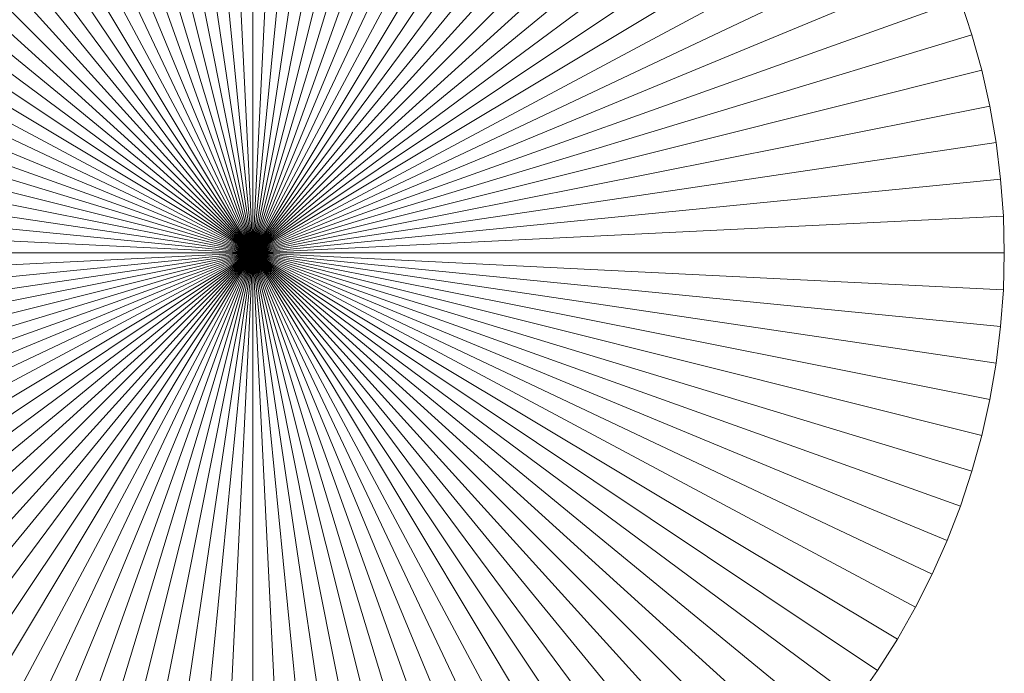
# Model space of a CAD drawing. Header units: millimetres. Extents: x -761 to -349, y 37 to 453.
# Tile 12 of 18: x -365 to -349, y 238 to 249. Entities that reach past the tile are written whole.
import ezdxf

# ---------------------------------------------------------------- set-up
doc = ezdxf.new("R2010")
doc.units = ezdxf.units.MM
doc.header["$LTSCALE"] = 20
doc.layers.add('LUCIDO_1', color=1, linetype='Continuous', lineweight=20, true_color=0xff0000)
doc.layers.add('Quote', color=7, linetype='Continuous', lineweight=9)

# ---------------------------------------------------------------- blocks, each defined once
blk = doc.blocks.new('Group')
at = {"layer": 'LUCIDO_1', "color": 5, "linetype": 'Continuous', "lineweight": 9, "transparency": 33554687}
for points in [[(-362.113, 257.485, -10109.271), (-362.725, 257.439, -10109.271), (-361.5, 245, -10109.271)], [(-361.5, 245, -10106.271), (-362.725, 257.439, -10106.271), (-362.113, 257.485, -10106.271)], [(-361.5, 257.5, -10109.271), (-362.113, 257.485, -10109.271), (-361.5, 245, -10109.271)], [(-361.5, 245, -10106.271), (-362.113, 257.485, -10106.271), (-361.5, 257.5, -10106.271)], [(-360.887, 257.485, -10109.271), (-361.5, 257.5, -10109.271), (-361.5, 245, -10109.271)], [(-361.5, 245, -10106.271), (-361.5, 257.5, -10106.271), (-360.887, 257.485, -10106.271)], [(-360.275, 257.439, -10109.271), (-360.887, 257.485, -10109.271), (-361.5, 245, -10109.271)], [(-361.5, 245, -10106.271), (-360.887, 257.485, -10106.271), (-360.275, 257.439, -10106.271)], [(-363.334, 257.364, -10109.271), (-363.939, 257.259, -10109.271), (-361.5, 245, -10109.271)], [(-361.5, 245, -10106.271), (-363.939, 257.259, -10106.271), (-363.334, 257.364, -10106.271)], [(-362.725, 257.439, -10109.271), (-363.334, 257.364, -10109.271), (-361.5, 245, -10109.271)], [(-361.5, 245, -10106.271), (-363.334, 257.364, -10106.271), (-362.725, 257.439, -10106.271)], [(-359.666, 257.364, -10109.271), (-360.275, 257.439, -10109.271), (-361.5, 245, -10109.271)], [(-361.5, 245, -10106.271), (-360.275, 257.439, -10106.271), (-359.666, 257.364, -10106.271)], [(-359.061, 257.259, -10109.271), (-359.666, 257.364, -10109.271), (-361.5, 245, -10109.271)], [(-361.5, 245, -10106.271), (-359.666, 257.364, -10106.271), (-359.061, 257.259, -10106.271)], [(-363.939, 257.259, -10109.271), (-364.537, 257.125, -10109.271), (-361.5, 245, -10109.271)], [(-361.5, 245, -10106.271), (-364.537, 257.125, -10106.271), (-363.939, 257.259, -10106.271)], [(-358.463, 257.125, -10109.271), (-359.061, 257.259, -10109.271), (-361.5, 245, -10109.271)], [(-361.5, 245, -10106.271), (-359.061, 257.259, -10106.271), (-358.463, 257.125, -10106.271)], [(-364.537, 257.125, -10109.271), (-365.128, 256.962, -10109.271), (-361.5, 245, -10109.271)], [(-361.5, 245, -10106.271), (-365.128, 256.962, -10106.271), (-364.537, 257.125, -10106.271)], [(-357.872, 256.962, -10109.271), (-358.463, 257.125, -10109.271), (-361.5, 245, -10109.271)], [(-361.5, 245, -10106.271), (-358.463, 257.125, -10106.271), (-357.872, 256.962, -10106.271)], [(-365.128, 256.962, -10109.271), (-365.711, 256.769, -10109.271), (-361.5, 245, -10109.271)], [(-361.5, 245, -10106.271), (-365.711, 256.769, -10106.271), (-365.128, 256.962, -10106.271)], [(-357.289, 256.769, -10109.271), (-357.872, 256.962, -10109.271), (-361.5, 245, -10109.271)], [(-361.5, 245, -10106.271), (-357.872, 256.962, -10106.271), (-357.289, 256.769, -10106.271)], [(-365.711, 256.769, -10109.271), (-366.283, 256.548, -10109.271), (-361.5, 245, -10109.271)], [(-361.5, 245, -10106.271), (-366.283, 256.548, -10106.271), (-365.711, 256.769, -10106.271)], [(-356.717, 256.548, -10109.271), (-357.289, 256.769, -10109.271), (-361.5, 245, -10109.271)], [(-361.5, 245, -10106.271), (-357.289, 256.769, -10106.271), (-356.717, 256.548, -10106.271)], [(-366.283, 256.548, -10109.271), (-366.844, 256.299, -10109.271), (-361.5, 245, -10109.271)], [(-361.5, 245, -10106.271), (-366.844, 256.299, -10106.271), (-366.283, 256.548, -10106.271)], [(-356.156, 256.299, -10109.271), (-356.717, 256.548, -10109.271), (-361.5, 245, -10109.271)], [(-361.5, 245, -10106.271), (-356.717, 256.548, -10106.271), (-356.156, 256.299, -10106.271)], [(-366.844, 256.299, -10109.271), (-367.392, 256.024, -10109.271), (-361.5, 245, -10109.271)], [(-361.5, 245, -10106.271), (-367.392, 256.024, -10106.271), (-366.844, 256.299, -10106.271)], [(-355.608, 256.024, -10109.271), (-356.156, 256.299, -10109.271), (-361.5, 245, -10109.271)], [(-361.5, 245, -10106.271), (-356.156, 256.299, -10106.271), (-355.608, 256.024, -10106.271)], [(-367.392, 256.024, -10109.271), (-367.926, 255.722, -10109.271), (-361.5, 245, -10109.271)], [(-361.5, 245, -10106.271), (-367.926, 255.722, -10106.271), (-367.392, 256.024, -10106.271)], [(-355.074, 255.722, -10109.271), (-355.608, 256.024, -10109.271), (-361.5, 245, -10109.271)], [(-361.5, 245, -10106.271), (-355.608, 256.024, -10106.271), (-355.074, 255.722, -10106.271)], [(-367.926, 255.722, -10109.271), (-368.444, 255.393, -10109.271), (-361.5, 245, -10109.271)], [(-361.5, 245, -10106.271), (-368.444, 255.393, -10106.271), (-367.926, 255.722, -10106.271)], [(-354.556, 255.393, -10109.271), (-355.074, 255.722, -10109.271), (-361.5, 245, -10109.271)], [(-361.5, 245, -10106.271), (-355.074, 255.722, -10106.271), (-354.556, 255.393, -10106.271)], [(-368.444, 255.393, -10109.271), (-368.946, 255.04, -10109.271), (-361.5, 245, -10109.271)], [(-361.5, 245, -10106.271), (-368.946, 255.04, -10106.271), (-368.444, 255.393, -10106.271)], [(-354.054, 255.04, -10109.271), (-354.556, 255.393, -10109.271), (-361.5, 245, -10109.271)], [(-361.5, 245, -10106.271), (-354.556, 255.393, -10106.271), (-354.054, 255.04, -10106.271)], [(-368.946, 255.04, -10109.271), (-369.43, 254.662, -10109.271), (-361.5, 245, -10109.271)], [(-361.5, 245, -10106.271), (-369.43, 254.662, -10106.271), (-368.946, 255.04, -10106.271)], [(-353.57, 254.662, -10109.271), (-354.054, 255.04, -10109.271), (-361.5, 245, -10109.271)], [(-361.5, 245, -10106.271), (-354.054, 255.04, -10106.271), (-353.57, 254.662, -10106.271)], [(-369.43, 254.662, -10109.271), (-369.894, 254.262, -10109.271), (-361.5, 245, -10109.271)], [(-361.5, 245, -10106.271), (-369.894, 254.262, -10106.271), (-369.43, 254.662, -10106.271)], [(-353.106, 254.262, -10109.271), (-353.57, 254.662, -10109.271), (-361.5, 245, -10109.271)], [(-361.5, 245, -10106.271), (-353.57, 254.662, -10106.271), (-353.106, 254.262, -10106.271)], [(-369.894, 254.262, -10109.271), (-370.339, 253.839, -10109.271), (-361.5, 245, -10109.271)], [(-361.5, 245, -10106.271), (-370.339, 253.839, -10106.271), (-369.894, 254.262, -10106.271)], [(-352.661, 253.839, -10109.271), (-353.106, 254.262, -10109.271), (-361.5, 245, -10109.271)], [(-361.5, 245, -10106.271), (-353.106, 254.262, -10106.271), (-352.661, 253.839, -10106.271)], [(-370.339, 253.839, -10109.271), (-370.762, 253.394, -10109.271), (-361.5, 245, -10109.271)], [(-361.5, 245, -10106.271), (-370.762, 253.394, -10106.271), (-370.339, 253.839, -10106.271)], [(-352.238, 253.394, -10109.271), (-352.661, 253.839, -10109.271), (-361.5, 245, -10109.271)], [(-361.5, 245, -10106.271), (-352.661, 253.839, -10106.271), (-352.238, 253.394, -10106.271)], [(-370.762, 253.394, -10109.271), (-371.162, 252.93, -10109.271), (-361.5, 245, -10109.271)], [(-361.5, 245, -10106.271), (-371.162, 252.93, -10106.271), (-370.762, 253.394, -10106.271)], [(-351.838, 252.93, -10109.271), (-352.238, 253.394, -10109.271), (-361.5, 245, -10109.271)], [(-361.5, 245, -10106.271), (-352.238, 253.394, -10106.271), (-351.838, 252.93, -10106.271)], [(-371.162, 252.93, -10109.271), (-371.54, 252.446, -10109.271), (-361.5, 245, -10109.271)], [(-361.5, 245, -10106.271), (-371.54, 252.446, -10106.271), (-371.162, 252.93, -10106.271)], [(-351.46, 252.446, -10109.271), (-351.838, 252.93, -10109.271), (-361.5, 245, -10109.271)], [(-361.5, 245, -10106.271), (-351.838, 252.93, -10106.271), (-351.46, 252.446, -10106.271)], [(-371.54, 252.446, -10109.271), (-371.893, 251.944, -10109.271), (-361.5, 245, -10109.271)], [(-361.5, 245, -10106.271), (-371.893, 251.944, -10106.271), (-371.54, 252.446, -10106.271)], [(-351.107, 251.944, -10109.271), (-351.46, 252.446, -10109.271), (-361.5, 245, -10109.271)], [(-361.5, 245, -10106.271), (-351.46, 252.446, -10106.271), (-351.107, 251.944, -10106.271)], [(-371.893, 251.944, -10109.271), (-372.222, 251.426, -10109.271), (-361.5, 245, -10109.271)], [(-361.5, 245, -10106.271), (-372.222, 251.426, -10106.271), (-371.893, 251.944, -10106.271)], [(-350.778, 251.426, -10109.271), (-351.107, 251.944, -10109.271), (-361.5, 245, -10109.271)], [(-361.5, 245, -10106.271), (-351.107, 251.944, -10106.271), (-350.778, 251.426, -10106.271)], [(-372.222, 251.426, -10109.271), (-372.524, 250.892, -10109.271), (-361.5, 245, -10109.271)], [(-361.5, 245, -10106.271), (-372.524, 250.892, -10106.271), (-372.222, 251.426, -10106.271)], [(-350.476, 250.892, -10109.271), (-350.778, 251.426, -10109.271), (-361.5, 245, -10109.271)], [(-361.5, 245, -10106.271), (-350.778, 251.426, -10106.271), (-350.476, 250.892, -10106.271)], [(-372.524, 250.892, -10109.271), (-372.799, 250.344, -10109.271), (-361.5, 245, -10109.271)], [(-361.5, 245, -10106.271), (-372.799, 250.344, -10106.271), (-372.524, 250.892, -10106.271)], [(-350.201, 250.344, -10109.271), (-350.476, 250.892, -10109.271), (-361.5, 245, -10109.271)], [(-361.5, 245, -10106.271), (-350.476, 250.892, -10106.271), (-350.201, 250.344, -10106.271)], [(-372.799, 250.344, -10109.271), (-373.048, 249.783, -10109.271), (-361.5, 245, -10109.271)], [(-361.5, 245, -10106.271), (-373.048, 249.783, -10106.271), (-372.799, 250.344, -10106.271)], [(-349.952, 249.783, -10109.271), (-350.201, 250.344, -10109.271), (-361.5, 245, -10109.271)], [(-361.5, 245, -10106.271), (-350.201, 250.344, -10106.271), (-349.952, 249.783, -10106.271)], [(-373.048, 249.783, -10109.271), (-373.269, 249.211, -10109.271), (-361.5, 245, -10109.271)], [(-361.5, 245, -10106.271), (-373.269, 249.211, -10106.271), (-373.048, 249.783, -10106.271)], [(-349.731, 249.211, -10109.271), (-349.952, 249.783, -10109.271), (-361.5, 245, -10109.271)], [(-361.5, 245, -10106.271), (-349.952, 249.783, -10106.271), (-349.731, 249.211, -10106.271)], [(-373.269, 249.211, -10109.271), (-373.462, 248.628, -10109.271), (-361.5, 245, -10109.271)], [(-361.5, 245, -10106.271), (-373.462, 248.628, -10106.271), (-373.269, 249.211, -10106.271)], [(-349.538, 248.628, -10109.271), (-349.731, 249.211, -10109.271), (-361.5, 245, -10109.271)], [(-361.5, 245, -10106.271), (-349.731, 249.211, -10106.271), (-349.538, 248.628, -10106.271)], [(-349.538, 248.628, -10106.271), (-349.731, 249.211, -10106.271), (-349.731, 249.211, -10109.271), (-349.538, 248.628, -10109.271)], [(-373.462, 248.628, -10109.271), (-373.625, 248.037, -10109.271), (-361.5, 245, -10109.271)], [(-361.5, 245, -10106.271), (-373.625, 248.037, -10106.271), (-373.462, 248.628, -10106.271)], [(-349.375, 248.037, -10109.271), (-349.538, 248.628, -10109.271), (-361.5, 245, -10109.271)], [(-361.5, 245, -10106.271), (-349.538, 248.628, -10106.271), (-349.375, 248.037, -10106.271)], [(-349.375, 248.037, -10106.271), (-349.538, 248.628, -10106.271), (-349.538, 248.628, -10109.271), (-349.375, 248.037, -10109.271)], [(-373.625, 248.037, -10109.271), (-373.759, 247.439, -10109.271), (-361.5, 245, -10109.271)], [(-361.5, 245, -10106.271), (-373.759, 247.439, -10106.271), (-373.625, 248.037, -10106.271)], [(-349.241, 247.439, -10109.271), (-349.375, 248.037, -10109.271), (-361.5, 245, -10109.271)], [(-361.5, 245, -10106.271), (-349.375, 248.037, -10106.271), (-349.241, 247.439, -10106.271)], [(-349.241, 247.439, -10106.271), (-349.375, 248.037, -10106.271), (-349.375, 248.037, -10109.271), (-349.241, 247.439, -10109.271)], [(-373.759, 247.439, -10109.271), (-373.864, 246.834, -10109.271), (-361.5, 245, -10109.271)], [(-361.5, 245, -10106.271), (-373.864, 246.834, -10106.271), (-373.759, 247.439, -10106.271)], [(-349.136, 246.834, -10109.271), (-349.241, 247.439, -10109.271), (-361.5, 245, -10109.271)], [(-361.5, 245, -10106.271), (-349.241, 247.439, -10106.271), (-349.136, 246.834, -10106.271)], [(-349.136, 246.834, -10106.271), (-349.241, 247.439, -10106.271), (-349.241, 247.439, -10109.271), (-349.136, 246.834, -10109.271)], [(-373.864, 246.834, -10109.271), (-373.939, 246.225, -10109.271), (-361.5, 245, -10109.271)], [(-361.5, 245, -10106.271), (-373.939, 246.225, -10106.271), (-373.864, 246.834, -10106.271)], [(-349.061, 246.225, -10109.271), (-349.136, 246.834, -10109.271), (-361.5, 245, -10109.271)], [(-361.5, 245, -10106.271), (-349.136, 246.834, -10106.271), (-349.061, 246.225, -10106.271)], [(-349.061, 246.225, -10106.271), (-349.136, 246.834, -10106.271), (-349.136, 246.834, -10109.271), (-349.061, 246.225, -10109.271)], [(-373.939, 246.225, -10109.271), (-373.985, 245.613, -10109.271), (-361.5, 245, -10109.271)], [(-361.5, 245, -10106.271), (-373.985, 245.613, -10106.271), (-373.939, 246.225, -10106.271)], [(-349.015, 245.613, -10109.271), (-349.061, 246.225, -10109.271), (-361.5, 245, -10109.271)], [(-361.5, 245, -10106.271), (-349.061, 246.225, -10106.271), (-349.015, 245.613, -10106.271)], [(-349.015, 245.613, -10106.271), (-349.061, 246.225, -10106.271), (-349.061, 246.225, -10109.271), (-349.015, 245.613, -10109.271)], [(-373.985, 245.613, -10109.271), (-374, 245, -10109.271), (-361.5, 245, -10109.271)], [(-361.5, 245, -10106.271), (-374, 245, -10106.271), (-373.985, 245.613, -10106.271)], [(-349, 245, -10109.271), (-349.015, 245.613, -10109.271), (-361.5, 245, -10109.271)], [(-361.5, 245, -10106.271), (-349.015, 245.613, -10106.271), (-349, 245, -10106.271)], [(-349, 245, -10106.271), (-349.015, 245.613, -10106.271), (-349.015, 245.613, -10109.271), (-349, 245, -10109.271)], [(-374, 245, -10109.271), (-373.985, 244.387, -10109.271), (-361.5, 245, -10109.271)], [(-361.5, 245, -10106.271), (-373.985, 244.387, -10106.271), (-374, 245, -10106.271)], [(-373.985, 244.387, -10109.271), (-373.939, 243.775, -10109.271), (-361.5, 245, -10109.271)], [(-361.5, 245, -10106.271), (-373.939, 243.775, -10106.271), (-373.985, 244.387, -10106.271)], [(-373.939, 243.775, -10109.271), (-373.864, 243.166, -10109.271), (-361.5, 245, -10109.271)], [(-361.5, 245, -10106.271), (-373.864, 243.166, -10106.271), (-373.939, 243.775, -10106.271)], [(-373.864, 243.166, -10109.271), (-373.759, 242.561, -10109.271), (-361.5, 245, -10109.271)], [(-361.5, 245, -10106.271), (-373.759, 242.561, -10106.271), (-373.864, 243.166, -10106.271)], [(-373.759, 242.561, -10109.271), (-373.625, 241.963, -10109.271), (-361.5, 245, -10109.271)], [(-361.5, 245, -10106.271), (-373.625, 241.963, -10106.271), (-373.759, 242.561, -10106.271)], [(-373.625, 241.963, -10109.271), (-373.462, 241.372, -10109.271), (-361.5, 245, -10109.271)], [(-361.5, 245, -10106.271), (-373.462, 241.372, -10106.271), (-373.625, 241.963, -10106.271)], [(-373.462, 241.372, -10109.271), (-373.269, 240.789, -10109.271), (-361.5, 245, -10109.271)], [(-361.5, 245, -10106.271), (-373.269, 240.789, -10106.271), (-373.462, 241.372, -10106.271)], [(-373.269, 240.789, -10109.271), (-373.048, 240.217, -10109.271), (-361.5, 245, -10109.271)], [(-361.5, 245, -10106.271), (-373.048, 240.217, -10106.271), (-373.269, 240.789, -10106.271)], [(-373.048, 240.217, -10109.271), (-372.799, 239.656, -10109.271), (-361.5, 245, -10109.271)], [(-361.5, 245, -10106.271), (-372.799, 239.656, -10106.271), (-373.048, 240.217, -10106.271)], [(-372.799, 239.656, -10109.271), (-372.524, 239.108, -10109.271), (-361.5, 245, -10109.271)], [(-361.5, 245, -10106.271), (-372.524, 239.108, -10106.271), (-372.799, 239.656, -10106.271)], [(-372.524, 239.108, -10109.271), (-372.222, 238.574, -10109.271), (-361.5, 245, -10109.271)], [(-361.5, 245, -10106.271), (-372.222, 238.574, -10106.271), (-372.524, 239.108, -10106.271)], [(-372.222, 238.574, -10109.271), (-371.893, 238.056, -10109.271), (-361.5, 245, -10109.271)], [(-361.5, 245, -10106.271), (-371.893, 238.056, -10106.271), (-372.222, 238.574, -10106.271)], [(-371.893, 238.056, -10109.271), (-371.54, 237.554, -10109.271), (-361.5, 245, -10109.271)], [(-361.5, 245, -10106.271), (-371.54, 237.554, -10106.271), (-371.893, 238.056, -10106.271)], [(-371.54, 237.554, -10109.271), (-371.162, 237.07, -10109.271), (-361.5, 245, -10109.271)], [(-361.5, 245, -10106.271), (-371.162, 237.07, -10106.271), (-371.54, 237.554, -10106.271)], [(-371.162, 237.07, -10109.271), (-370.762, 236.606, -10109.271), (-361.5, 245, -10109.271)], [(-361.5, 245, -10106.271), (-370.762, 236.606, -10106.271), (-371.162, 237.07, -10106.271)], [(-370.762, 236.606, -10109.271), (-370.339, 236.161, -10109.271), (-361.5, 245, -10109.271)], [(-361.5, 245, -10106.271), (-370.339, 236.161, -10106.271), (-370.762, 236.606, -10106.271)], [(-370.339, 236.161, -10109.271), (-369.894, 235.738, -10109.271), (-361.5, 245, -10109.271)], [(-361.5, 245, -10106.271), (-369.894, 235.738, -10106.271), (-370.339, 236.161, -10106.271)], [(-369.894, 235.738, -10109.271), (-369.43, 235.338, -10109.271), (-361.5, 245, -10109.271)], [(-361.5, 245, -10106.271), (-369.43, 235.338, -10106.271), (-369.894, 235.738, -10106.271)], [(-369.43, 235.338, -10109.271), (-368.946, 234.96, -10109.271), (-361.5, 245, -10109.271)], [(-361.5, 245, -10106.271), (-368.946, 234.96, -10106.271), (-369.43, 235.338, -10106.271)], [(-368.946, 234.96, -10109.271), (-368.444, 234.607, -10109.271), (-361.5, 245, -10109.271)], [(-361.5, 245, -10106.271), (-368.444, 234.607, -10106.271), (-368.946, 234.96, -10106.271)], [(-368.444, 234.607, -10109.271), (-367.926, 234.278, -10109.271), (-361.5, 245, -10109.271)], [(-361.5, 245, -10106.271), (-367.926, 234.278, -10106.271), (-368.444, 234.607, -10106.271)], [(-367.926, 234.278, -10109.271), (-367.392, 233.976, -10109.271), (-361.5, 245, -10109.271)], [(-361.5, 245, -10106.271), (-367.392, 233.976, -10106.271), (-367.926, 234.278, -10106.271)], [(-367.392, 233.976, -10109.271), (-366.844, 233.701, -10109.271), (-361.5, 245, -10109.271)], [(-361.5, 245, -10106.271), (-366.844, 233.701, -10106.271), (-367.392, 233.976, -10106.271)], [(-366.844, 233.701, -10109.271), (-366.283, 233.452, -10109.271), (-361.5, 245, -10109.271)], [(-361.5, 245, -10106.271), (-366.283, 233.452, -10106.271), (-366.844, 233.701, -10106.271)], [(-366.283, 233.452, -10109.271), (-365.711, 233.231, -10109.271), (-361.5, 245, -10109.271)], [(-361.5, 245, -10106.271), (-365.711, 233.231, -10106.271), (-366.283, 233.452, -10106.271)], [(-365.711, 233.231, -10109.271), (-365.128, 233.038, -10109.271), (-361.5, 245, -10109.271)], [(-361.5, 245, -10106.271), (-365.128, 233.038, -10106.271), (-365.711, 233.231, -10106.271)], [(-365.128, 233.038, -10109.271), (-364.537, 232.875, -10109.271), (-361.5, 245, -10109.271)], [(-361.5, 245, -10106.271), (-364.537, 232.875, -10106.271), (-365.128, 233.038, -10106.271)], [(-364.537, 232.875, -10109.271), (-363.939, 232.741, -10109.271), (-361.5, 245, -10109.271)], [(-361.5, 245, -10106.271), (-363.939, 232.741, -10106.271), (-364.537, 232.875, -10106.271)], [(-363.939, 232.741, -10109.271), (-363.334, 232.636, -10109.271), (-361.5, 245, -10109.271)], [(-361.5, 245, -10106.271), (-363.334, 232.636, -10106.271), (-363.939, 232.741, -10106.271)], [(-363.334, 232.636, -10109.271), (-362.725, 232.561, -10109.271), (-361.5, 245, -10109.271)], [(-361.5, 245, -10106.271), (-362.725, 232.561, -10106.271), (-363.334, 232.636, -10106.271)], [(-362.725, 232.561, -10109.271), (-362.113, 232.515, -10109.271), (-361.5, 245, -10109.271)], [(-361.5, 245, -10106.271), (-362.113, 232.515, -10106.271), (-362.725, 232.561, -10106.271)], [(-362.113, 232.515, -10109.271), (-361.5, 232.5, -10109.271), (-361.5, 245, -10109.271)], [(-361.5, 245, -10106.271), (-361.5, 232.5, -10106.271), (-362.113, 232.515, -10106.271)], [(-361.5, 245, -10109.271), (-361.5, 245, -10106.271), (-361.5, 245, -10106.271)], [(-361.5, 245, -10109.271), (-361.5, 245, -10109.271), (-361.5, 245, -10106.271)], [(-361.5, 245, -10109.271), (-361.5, 245, -10106.271), (-361.5, 245, -10106.271)], [(-361.5, 245, -10109.271), (-361.5, 245, -10109.271), (-361.5, 245, -10106.271)], [(-361.5, 245, -10109.271), (-361.5, 245, -10106.271), (-361.5, 245, -10106.271)], [(-361.5, 245, -10109.271), (-361.5, 245, -10109.271), (-361.5, 245, -10106.271)], [(-361.5, 245, -10109.271), (-361.5, 245, -10106.271), (-361.5, 245, -10106.271)], [(-361.5, 245, -10109.271), (-361.5, 245, -10109.271), (-361.5, 245, -10106.271)], [(-361.5, 245, -10109.271), (-361.5, 245, -10106.271), (-361.5, 245, -10106.271)], [(-361.5, 245, -10109.271), (-361.5, 245, -10109.271), (-361.5, 245, -10106.271)], [(-361.5, 245, -10109.271), (-361.5, 245, -10106.271), (-361.5, 245, -10106.271)], [(-361.5, 245, -10109.271), (-361.5, 245, -10109.271), (-361.5, 245, -10106.271)], [(-361.5, 245, -10109.271), (-361.5, 245, -10106.271), (-361.5, 245, -10106.271)], [(-361.5, 245, -10109.271), (-361.5, 245, -10109.271), (-361.5, 245, -10106.271)], [(-361.5, 245, -10109.271), (-361.5, 245, -10106.271), (-361.5, 245, -10106.271)], [(-361.5, 245, -10109.271), (-361.5, 245, -10109.271), (-361.5, 245, -10106.271)], [(-361.5, 245, -10109.271), (-361.5, 245, -10106.271), (-361.5, 245, -10106.271)], [(-361.5, 245, -10109.271), (-361.5, 245, -10109.271), (-361.5, 245, -10106.271)], [(-361.5, 245, -10109.271), (-361.5, 245, -10106.271), (-361.5, 245, -10106.271)], [(-361.5, 245, -10109.271), (-361.5, 245, -10109.271), (-361.5, 245, -10106.271)], [(-361.5, 245, -10109.271), (-361.5, 245, -10106.271), (-361.5, 245, -10106.271)], [(-361.5, 245, -10109.271), (-361.5, 245, -10109.271), (-361.5, 245, -10106.271)], [(-361.5, 245, -10109.271), (-361.5, 245, -10106.271), (-361.5, 245, -10106.271)], [(-361.5, 245, -10109.271), (-361.5, 245, -10109.271), (-361.5, 245, -10106.271)], [(-361.5, 245, -10109.271), (-361.5, 245, -10106.271), (-361.5, 245, -10106.271)], [(-361.5, 245, -10109.271), (-361.5, 245, -10109.271), (-361.5, 245, -10106.271)], [(-361.5, 245, -10109.271), (-361.5, 245, -10106.271), (-361.5, 245, -10106.271)], [(-361.5, 245, -10109.271), (-361.5, 245, -10109.271), (-361.5, 245, -10106.271)], [(-361.5, 245, -10109.271), (-361.5, 245, -10106.271), (-361.5, 245, -10106.271)], [(-361.5, 245, -10109.271), (-361.5, 245, -10109.271), (-361.5, 245, -10106.271)], [(-361.5, 245, -10109.271), (-361.5, 245, -10106.271), (-361.5, 245, -10106.271)], [(-361.5, 245, -10109.271), (-361.5, 245, -10109.271), (-361.5, 245, -10106.271)], [(-361.5, 245, -10109.271), (-361.5, 245, -10106.271), (-361.5, 245, -10106.271)], [(-361.5, 245, -10109.271), (-361.5, 245, -10109.271), (-361.5, 245, -10106.271)], [(-361.5, 245, -10109.271), (-361.5, 245, -10106.271), (-361.5, 245, -10106.271)], [(-361.5, 245, -10109.271), (-361.5, 245, -10109.271), (-361.5, 245, -10106.271)], [(-361.5, 245, -10109.271), (-361.5, 245, -10106.271), (-361.5, 245, -10106.271)], [(-361.5, 245, -10109.271), (-361.5, 245, -10109.271), (-361.5, 245, -10106.271)], [(-361.5, 245, -10109.271), (-361.5, 245, -10106.271), (-361.5, 245, -10106.271)], [(-361.5, 245, -10109.271), (-361.5, 245, -10109.271), (-361.5, 245, -10106.271)], [(-361.5, 245, -10109.271), (-361.5, 245, -10106.271), (-361.5, 245, -10106.271)], [(-361.5, 245, -10109.271), (-361.5, 245, -10109.271), (-361.5, 245, -10106.271)], [(-361.5, 245, -10109.271), (-361.5, 245, -10106.271), (-361.5, 245, -10106.271)], [(-361.5, 245, -10109.271), (-361.5, 245, -10109.271), (-361.5, 245, -10106.271)], [(-361.5, 245, -10109.271), (-361.5, 245, -10106.271), (-361.5, 245, -10106.271)], [(-361.5, 245, -10109.271), (-361.5, 245, -10109.271), (-361.5, 245, -10106.271)], [(-361.5, 245, -10109.271), (-361.5, 245, -10106.271), (-361.5, 245, -10106.271)], [(-361.5, 245, -10109.271), (-361.5, 245, -10109.271), (-361.5, 245, -10106.271)], [(-361.5, 245, -10109.271), (-361.5, 245, -10106.271), (-361.5, 245, -10106.271)], [(-361.5, 245, -10109.271), (-361.5, 245, -10109.271), (-361.5, 245, -10106.271)], [(-361.5, 245, -10109.271), (-361.5, 245, -10106.271), (-361.5, 245, -10106.271)], [(-361.5, 245, -10109.271), (-361.5, 245, -10109.271), (-361.5, 245, -10106.271)], [(-361.5, 245, -10109.271), (-361.5, 245, -10106.271), (-361.5, 245, -10106.271)], [(-361.5, 245, -10109.271), (-361.5, 245, -10109.271), (-361.5, 245, -10106.271)], [(-361.5, 245, -10109.271), (-361.5, 245, -10106.271), (-361.5, 245, -10106.271)], [(-361.5, 245, -10109.271), (-361.5, 245, -10109.271), (-361.5, 245, -10106.271)], [(-361.5, 245, -10109.271), (-361.5, 245, -10106.271), (-361.5, 245, -10106.271)], [(-361.5, 245, -10109.271), (-361.5, 245, -10109.271), (-361.5, 245, -10106.271)], [(-361.5, 245, -10109.271), (-361.5, 245, -10106.271), (-361.5, 245, -10106.271)], [(-361.5, 245, -10109.271), (-361.5, 245, -10109.271), (-361.5, 245, -10106.271)], [(-361.5, 245, -10109.271), (-361.5, 245, -10106.271), (-361.5, 245, -10106.271)], [(-361.5, 245, -10109.271), (-361.5, 245, -10109.271), (-361.5, 245, -10106.271)], [(-361.5, 245, -10109.271), (-361.5, 245, -10106.271), (-361.5, 245, -10106.271)], [(-361.5, 245, -10109.271), (-361.5, 245, -10109.271), (-361.5, 245, -10106.271)], [(-361.5, 245, -10109.271), (-361.5, 245, -10106.271), (-361.5, 245, -10106.271)], [(-361.5, 245, -10109.271), (-361.5, 245, -10109.271), (-361.5, 245, -10106.271)], [(-361.5, 245, -10109.271), (-361.5, 245, -10106.271), (-361.5, 245, -10106.271)], [(-361.5, 245, -10109.271), (-361.5, 245, -10109.271), (-361.5, 245, -10106.271)], [(-361.5, 245, -10109.271), (-361.5, 245, -10106.271), (-361.5, 245, -10106.271)], [(-361.5, 245, -10109.271), (-361.5, 245, -10109.271), (-361.5, 245, -10106.271)], [(-361.5, 245, -10109.271), (-361.5, 245, -10106.271), (-361.5, 245, -10106.271)], [(-361.5, 245, -10109.271), (-361.5, 245, -10109.271), (-361.5, 245, -10106.271)], [(-361.5, 245, -10109.271), (-361.5, 245, -10106.271), (-361.5, 245, -10106.271)], [(-361.5, 245, -10109.271), (-361.5, 245, -10109.271), (-361.5, 245, -10106.271)], [(-361.5, 245, -10109.271), (-361.5, 245, -10106.271), (-361.5, 245, -10106.271)], [(-361.5, 245, -10109.271), (-361.5, 245, -10109.271), (-361.5, 245, -10106.271)], [(-361.5, 245, -10109.271), (-361.5, 245, -10106.271), (-361.5, 245, -10106.271)], [(-361.5, 245, -10109.271), (-361.5, 245, -10109.271), (-361.5, 245, -10106.271)], [(-361.5, 245, -10109.271), (-361.5, 245, -10106.271), (-361.5, 245, -10106.271)], [(-361.5, 245, -10109.271), (-361.5, 245, -10109.271), (-361.5, 245, -10106.271)], [(-361.5, 245, -10109.271), (-361.5, 245, -10106.271), (-361.5, 245, -10106.271)], [(-361.5, 245, -10109.271), (-361.5, 245, -10109.271), (-361.5, 245, -10106.271)], [(-361.5, 245, -10109.271), (-361.5, 245, -10106.271), (-361.5, 245, -10106.271)], [(-361.5, 245, -10109.271), (-361.5, 245, -10109.271), (-361.5, 245, -10106.271)], [(-361.5, 245, -10109.271), (-361.5, 245, -10106.271), (-361.5, 245, -10106.271)], [(-361.5, 245, -10109.271), (-361.5, 245, -10109.271), (-361.5, 245, -10106.271)], [(-361.5, 245, -10109.271), (-361.5, 245, -10106.271), (-361.5, 245, -10106.271)], [(-361.5, 245, -10109.271), (-361.5, 245, -10109.271), (-361.5, 245, -10106.271)], [(-361.5, 245, -10109.271), (-361.5, 245, -10106.271), (-361.5, 245, -10106.271)], [(-361.5, 245, -10109.271), (-361.5, 245, -10109.271), (-361.5, 245, -10106.271)], [(-361.5, 245, -10109.271), (-361.5, 245, -10106.271), (-361.5, 245, -10106.271)], [(-361.5, 245, -10109.271), (-361.5, 245, -10109.271), (-361.5, 245, -10106.271)], [(-361.5, 245, -10109.271), (-361.5, 245, -10106.271), (-361.5, 245, -10106.271)], [(-361.5, 245, -10109.271), (-361.5, 245, -10109.271), (-361.5, 245, -10106.271)], [(-361.5, 245, -10109.271), (-361.5, 245, -10106.271), (-361.5, 245, -10106.271)], [(-361.5, 245, -10109.271), (-361.5, 245, -10109.271), (-361.5, 245, -10106.271)], [(-361.5, 245, -10109.271), (-361.5, 245, -10106.271), (-361.5, 245, -10106.271)], [(-361.5, 245, -10109.271), (-361.5, 245, -10109.271), (-361.5, 245, -10106.271)], [(-361.5, 245, -10109.271), (-361.5, 245, -10106.271), (-361.5, 245, -10106.271)], [(-361.5, 245, -10109.271), (-361.5, 245, -10109.271), (-361.5, 245, -10106.271)], [(-361.5, 245, -10109.271), (-361.5, 245, -10106.271), (-361.5, 245, -10106.271)], [(-361.5, 245, -10109.271), (-361.5, 245, -10109.271), (-361.5, 245, -10106.271)], [(-361.5, 245, -10109.271), (-361.5, 245, -10106.271), (-361.5, 245, -10106.271)], [(-361.5, 245, -10109.271), (-361.5, 245, -10109.271), (-361.5, 245, -10106.271)], [(-361.5, 245, -10109.271), (-361.5, 245, -10106.271), (-361.5, 245, -10106.271)], [(-361.5, 245, -10109.271), (-361.5, 245, -10109.271), (-361.5, 245, -10106.271)], [(-361.5, 245, -10109.271), (-361.5, 245, -10106.271), (-361.5, 245, -10106.271)], [(-361.5, 245, -10109.271), (-361.5, 245, -10109.271), (-361.5, 245, -10106.271)], [(-361.5, 245, -10109.271), (-361.5, 245, -10106.271), (-361.5, 245, -10106.271)], [(-361.5, 245, -10109.271), (-361.5, 245, -10109.271), (-361.5, 245, -10106.271)], [(-361.5, 245, -10109.271), (-361.5, 245, -10106.271), (-361.5, 245, -10106.271)], [(-361.5, 245, -10109.271), (-361.5, 245, -10109.271), (-361.5, 245, -10106.271)], [(-361.5, 245, -10109.271), (-361.5, 245, -10106.271), (-361.5, 245, -10106.271)], [(-361.5, 245, -10109.271), (-361.5, 245, -10109.271), (-361.5, 245, -10106.271)], [(-361.5, 245, -10109.271), (-361.5, 245, -10106.271), (-361.5, 245, -10106.271)], [(-361.5, 245, -10109.271), (-361.5, 245, -10109.271), (-361.5, 245, -10106.271)], [(-361.5, 245, -10109.271), (-361.5, 245, -10106.271), (-361.5, 245, -10106.271)], [(-361.5, 245, -10109.271), (-361.5, 245, -10109.271), (-361.5, 245, -10106.271)], [(-361.5, 245, -10109.271), (-361.5, 245, -10106.271), (-361.5, 245, -10106.271)], [(-361.5, 245, -10109.271), (-361.5, 245, -10109.271), (-361.5, 245, -10106.271)], [(-361.5, 245, -10109.271), (-361.5, 245, -10106.271), (-361.5, 245, -10106.271)], [(-361.5, 245, -10109.271), (-361.5, 245, -10109.271), (-361.5, 245, -10106.271)], [(-361.5, 245, -10109.271), (-361.5, 245, -10106.271), (-361.5, 245, -10106.271)], [(-361.5, 245, -10109.271), (-361.5, 245, -10109.271), (-361.5, 245, -10106.271)], [(-361.5, 245, -10109.271), (-361.5, 245, -10106.271), (-361.5, 245, -10106.271)], [(-361.5, 245, -10109.271), (-361.5, 245, -10109.271), (-361.5, 245, -10106.271)], [(-361.5, 245, -10109.271), (-361.5, 245, -10106.271), (-361.5, 245, -10106.271)], [(-361.5, 245, -10109.271), (-361.5, 245, -10109.271), (-361.5, 245, -10106.271)], [(-361.5, 245, -10109.271), (-361.5, 245, -10106.271), (-361.5, 245, -10106.271)], [(-361.5, 245, -10109.271), (-361.5, 245, -10109.271), (-361.5, 245, -10106.271)], [(-361.5, 245, -10109.271), (-361.5, 245, -10106.271), (-361.5, 245, -10106.271)], [(-361.5, 245, -10109.271), (-361.5, 245, -10109.271), (-361.5, 245, -10106.271)], [(-361.5, 245, -10109.271), (-361.5, 245, -10106.271), (-361.5, 245, -10106.271)], [(-361.5, 245, -10109.271), (-361.5, 245, -10109.271), (-361.5, 245, -10106.271)], [(-361.5, 245, -10109.271), (-361.5, 245, -10106.271), (-361.5, 245, -10106.271)], [(-361.5, 245, -10109.271), (-361.5, 245, -10109.271), (-361.5, 245, -10106.271)], [(-361.5, 245, -10109.271), (-361.5, 245, -10106.271), (-361.5, 245, -10106.271)], [(-361.5, 245, -10109.271), (-361.5, 245, -10109.271), (-361.5, 245, -10106.271)], [(-361.5, 245, -10109.271), (-361.5, 245, -10106.271), (-361.5, 245, -10106.271)], [(-361.5, 245, -10109.271), (-361.5, 245, -10109.271), (-361.5, 245, -10106.271)], [(-361.5, 245, -10109.271), (-361.5, 245, -10106.271), (-361.5, 245, -10106.271)], [(-361.5, 245, -10109.271), (-361.5, 245, -10109.271), (-361.5, 245, -10106.271)], [(-361.5, 245, -10109.271), (-361.5, 245, -10106.271), (-361.5, 245, -10106.271)], [(-361.5, 245, -10109.271), (-361.5, 245, -10109.271), (-361.5, 245, -10106.271)], [(-361.5, 245, -10109.271), (-361.5, 245, -10106.271), (-361.5, 245, -10106.271)], [(-361.5, 245, -10109.271), (-361.5, 245, -10109.271), (-361.5, 245, -10106.271)], [(-361.5, 245, -10109.271), (-361.5, 245, -10106.271), (-361.5, 245, -10106.271)], [(-361.5, 245, -10109.271), (-361.5, 245, -10109.271), (-361.5, 245, -10106.271)], [(-361.5, 245, -10109.271), (-361.5, 245, -10106.271), (-361.5, 245, -10106.271)], [(-361.5, 245, -10109.271), (-361.5, 245, -10109.271), (-361.5, 245, -10106.271)], [(-361.5, 245, -10109.271), (-361.5, 245, -10106.271), (-361.5, 245, -10106.271)], [(-361.5, 245, -10109.271), (-361.5, 245, -10109.271), (-361.5, 245, -10106.271)], [(-361.5, 245, -10109.271), (-361.5, 245, -10106.271), (-361.5, 245, -10106.271)], [(-361.5, 245, -10109.271), (-361.5, 245, -10109.271), (-361.5, 245, -10106.271)], [(-361.5, 245, -10109.271), (-361.5, 245, -10106.271), (-361.5, 245, -10106.271)], [(-361.5, 245, -10109.271), (-361.5, 245, -10109.271), (-361.5, 245, -10106.271)], [(-361.5, 245, -10109.271), (-361.5, 245, -10106.271), (-361.5, 245, -10106.271)], [(-361.5, 245, -10109.271), (-361.5, 245, -10109.271), (-361.5, 245, -10106.271)], [(-361.5, 245, -10109.271), (-361.5, 245, -10106.271), (-361.5, 245, -10106.271)], [(-361.5, 245, -10109.271), (-361.5, 245, -10109.271), (-361.5, 245, -10106.271)], [(-361.5, 245, -10109.271), (-361.5, 245, -10106.271), (-361.5, 245, -10106.271)], [(-361.5, 245, -10109.271), (-361.5, 245, -10109.271), (-361.5, 245, -10106.271)], [(-361.5, 245, -10109.271), (-361.5, 245, -10106.271), (-361.5, 245, -10106.271)], [(-361.5, 245, -10109.271), (-361.5, 245, -10109.271), (-361.5, 245, -10106.271)], [(-361.5, 245, -10109.271), (-361.5, 245, -10106.271), (-361.5, 245, -10106.271)], [(-361.5, 245, -10109.271), (-361.5, 245, -10109.271), (-361.5, 245, -10106.271)], [(-361.5, 245, -10109.271), (-361.5, 245, -10106.271), (-361.5, 245, -10106.271)], [(-361.5, 245, -10109.271), (-361.5, 245, -10109.271), (-361.5, 245, -10106.271)], [(-361.5, 245, -10109.271), (-361.5, 245, -10106.271), (-361.5, 245, -10106.271)], [(-361.5, 245, -10109.271), (-361.5, 245, -10109.271), (-361.5, 245, -10106.271)], [(-361.5, 245, -10109.271), (-361.5, 245, -10106.271), (-361.5, 245, -10106.271)], [(-361.5, 245, -10109.271), (-361.5, 245, -10109.271), (-361.5, 245, -10106.271)], [(-361.5, 245, -10109.271), (-361.5, 245, -10106.271), (-361.5, 245, -10106.271)], [(-361.5, 245, -10109.271), (-361.5, 245, -10109.271), (-361.5, 245, -10106.271)], [(-361.5, 245, -10109.271), (-361.5, 245, -10106.271), (-361.5, 245, -10106.271)], [(-361.5, 245, -10109.271), (-361.5, 245, -10109.271), (-361.5, 245, -10106.271)], [(-361.5, 245, -10109.271), (-361.5, 245, -10106.271), (-361.5, 245, -10106.271)], [(-361.5, 245, -10109.271), (-361.5, 245, -10109.271), (-361.5, 245, -10106.271)], [(-361.5, 245, -10109.271), (-361.5, 245, -10106.271), (-361.5, 245, -10106.271)], [(-361.5, 245, -10109.271), (-361.5, 245, -10109.271), (-361.5, 245, -10106.271)], [(-361.5, 245, -10109.271), (-361.5, 245, -10106.271), (-361.5, 245, -10106.271)], [(-361.5, 245, -10109.271), (-361.5, 245, -10109.271), (-361.5, 245, -10106.271)], [(-361.5, 245, -10109.271), (-361.5, 245, -10106.271), (-361.5, 245, -10106.271)], [(-361.5, 245, -10109.271), (-361.5, 245, -10109.271), (-361.5, 245, -10106.271)], [(-361.5, 245, -10109.271), (-361.5, 245, -10106.271), (-361.5, 245, -10106.271)], [(-361.5, 245, -10109.271), (-361.5, 245, -10109.271), (-361.5, 245, -10106.271)], [(-361.5, 245, -10109.271), (-361.5, 245, -10106.271), (-361.5, 245, -10106.271)], [(-361.5, 245, -10109.271), (-361.5, 245, -10109.271), (-361.5, 245, -10106.271)], [(-361.5, 245, -10109.271), (-361.5, 245, -10106.271), (-361.5, 245, -10106.271)], [(-361.5, 245, -10109.271), (-361.5, 245, -10109.271), (-361.5, 245, -10106.271)], [(-361.5, 245, -10109.271), (-361.5, 245, -10106.271), (-361.5, 245, -10106.271)], [(-361.5, 245, -10109.271), (-361.5, 245, -10109.271), (-361.5, 245, -10106.271)], [(-361.5, 245, -10109.271), (-361.5, 245, -10106.271), (-361.5, 245, -10106.271)], [(-361.5, 245, -10109.271), (-361.5, 245, -10109.271), (-361.5, 245, -10106.271)], [(-361.5, 245, -10109.271), (-361.5, 245, -10106.271), (-361.5, 245, -10106.271)], [(-361.5, 245, -10109.271), (-361.5, 245, -10109.271), (-361.5, 245, -10106.271)], [(-361.5, 245, -10109.271), (-361.5, 245, -10106.271), (-361.5, 245, -10106.271)], [(-361.5, 245, -10109.271), (-361.5, 245, -10109.271), (-361.5, 245, -10106.271)], [(-361.5, 245, -10109.271), (-361.5, 245, -10106.271), (-361.5, 245, -10106.271)], [(-361.5, 245, -10109.271), (-361.5, 245, -10109.271), (-361.5, 245, -10106.271)], [(-361.5, 245, -10109.271), (-361.5, 245, -10106.271), (-361.5, 245, -10106.271)], [(-361.5, 245, -10109.271), (-361.5, 245, -10109.271), (-361.5, 245, -10106.271)], [(-361.5, 245, -10109.271), (-361.5, 245, -10106.271), (-361.5, 245, -10106.271)], [(-361.5, 245, -10109.271), (-361.5, 245, -10109.271), (-361.5, 245, -10106.271)], [(-361.5, 245, -10109.271), (-361.5, 245, -10106.271), (-361.5, 245, -10106.271)], [(-361.5, 245, -10109.271), (-361.5, 245, -10109.271), (-361.5, 245, -10106.271)], [(-361.5, 245, -10109.271), (-361.5, 245, -10106.271), (-361.5, 245, -10106.271)], [(-361.5, 245, -10109.271), (-361.5, 245, -10109.271), (-361.5, 245, -10106.271)], [(-361.5, 245, -10109.271), (-361.5, 245, -10106.271), (-361.5, 245, -10106.271)], [(-361.5, 245, -10109.271), (-361.5, 245, -10109.271), (-361.5, 245, -10106.271)], [(-361.5, 245, -10109.271), (-361.5, 245, -10106.271), (-361.5, 245, -10106.271)], [(-361.5, 245, -10109.271), (-361.5, 245, -10109.271), (-361.5, 245, -10106.271)], [(-361.5, 245, -10109.271), (-361.5, 245, -10106.271), (-361.5, 245, -10106.271)], [(-361.5, 245, -10109.271), (-361.5, 245, -10109.271), (-361.5, 245, -10106.271)], [(-361.5, 245, -10109.271), (-361.5, 245, -10106.271), (-361.5, 245, -10106.271)], [(-361.5, 245, -10109.271), (-361.5, 245, -10109.271), (-361.5, 245, -10106.271)], [(-361.5, 245, -10109.271), (-361.5, 245, -10106.271), (-361.5, 245, -10106.271)], [(-361.5, 245, -10109.271), (-361.5, 245, -10109.271), (-361.5, 245, -10106.271)], [(-361.5, 245, -10109.271), (-361.5, 245, -10106.271), (-361.5, 245, -10106.271)], [(-361.5, 245, -10109.271), (-361.5, 245, -10109.271), (-361.5, 245, -10106.271)], [(-361.5, 245, -10109.271), (-361.5, 245, -10106.271), (-361.5, 245, -10106.271)], [(-361.5, 245, -10109.271), (-361.5, 245, -10109.271), (-361.5, 245, -10106.271)], [(-361.5, 245, -10109.271), (-361.5, 245, -10106.271), (-361.5, 245, -10106.271)], [(-361.5, 245, -10109.271), (-361.5, 245, -10109.271), (-361.5, 245, -10106.271)], [(-361.5, 245, -10109.271), (-361.5, 245, -10106.271), (-361.5, 245, -10106.271)], [(-361.5, 245, -10109.271), (-361.5, 245, -10109.271), (-361.5, 245, -10106.271)], [(-361.5, 245, -10109.271), (-361.5, 245, -10106.271), (-361.5, 245, -10106.271)], [(-361.5, 245, -10109.271), (-361.5, 245, -10109.271), (-361.5, 245, -10106.271)], [(-361.5, 245, -10109.271), (-361.5, 245, -10106.271), (-361.5, 245, -10106.271)], [(-361.5, 245, -10109.271), (-361.5, 245, -10109.271), (-361.5, 245, -10106.271)], [(-361.5, 245, -10109.271), (-361.5, 245, -10106.271), (-361.5, 245, -10106.271)], [(-361.5, 245, -10109.271), (-361.5, 245, -10109.271), (-361.5, 245, -10106.271)], [(-361.5, 245, -10109.271), (-361.5, 245, -10106.271), (-361.5, 245, -10106.271)], [(-361.5, 245, -10109.271), (-361.5, 245, -10109.271), (-361.5, 245, -10106.271)], [(-361.5, 245, -10109.271), (-361.5, 245, -10106.271), (-361.5, 245, -10106.271)], [(-361.5, 245, -10109.271), (-361.5, 245, -10109.271), (-361.5, 245, -10106.271)], [(-361.5, 245, -10109.271), (-361.5, 245, -10106.271), (-361.5, 245, -10106.271)], [(-361.5, 245, -10109.271), (-361.5, 245, -10109.271), (-361.5, 245, -10106.271)], [(-361.5, 245, -10109.271), (-361.5, 245, -10106.271), (-361.5, 245, -10106.271)], [(-361.5, 245, -10109.271), (-361.5, 245, -10109.271), (-361.5, 245, -10106.271)], [(-361.5, 245, -10109.271), (-361.5, 245, -10106.271), (-361.5, 245, -10106.271)], [(-361.5, 245, -10109.271), (-361.5, 245, -10109.271), (-361.5, 245, -10106.271)], [(-361.5, 245, -10109.271), (-361.5, 245, -10106.271), (-361.5, 245, -10106.271)], [(-361.5, 245, -10109.271), (-361.5, 245, -10109.271), (-361.5, 245, -10106.271)], [(-361.5, 245, -10109.271), (-361.5, 245, -10106.271), (-361.5, 245, -10106.271)], [(-361.5, 245, -10109.271), (-361.5, 245, -10109.271), (-361.5, 245, -10106.271)], [(-361.5, 245, -10109.271), (-361.5, 245, -10106.271), (-361.5, 245, -10106.271)], [(-361.5, 245, -10109.271), (-361.5, 245, -10109.271), (-361.5, 245, -10106.271)], [(-361.5, 245, -10109.271), (-361.5, 245, -10106.271), (-361.5, 245, -10106.271)], [(-361.5, 245, -10109.271), (-361.5, 245, -10109.271), (-361.5, 245, -10106.271)], [(-361.5, 245, -10109.271), (-361.5, 245, -10106.271), (-361.5, 245, -10106.271)], [(-361.5, 245, -10109.271), (-361.5, 245, -10109.271), (-361.5, 245, -10106.271)], [(-361.5, 245, -10109.271), (-361.5, 245, -10106.271), (-361.5, 245, -10106.271)], [(-361.5, 245, -10109.271), (-361.5, 245, -10109.271), (-361.5, 245, -10106.271)], [(-361.5, 245, -10109.271), (-361.5, 245, -10106.271), (-361.5, 245, -10106.271)], [(-361.5, 245, -10109.271), (-361.5, 245, -10109.271), (-361.5, 245, -10106.271)], [(-349.015, 244.387, -10109.271), (-349, 245, -10109.271), (-361.5, 245, -10109.271)], [(-349.061, 243.775, -10109.271), (-349.015, 244.387, -10109.271), (-361.5, 245, -10109.271)], [(-349.136, 243.166, -10109.271), (-349.061, 243.775, -10109.271), (-361.5, 245, -10109.271)], [(-349.241, 242.561, -10109.271), (-349.136, 243.166, -10109.271), (-361.5, 245, -10109.271)], [(-349.375, 241.963, -10109.271), (-349.241, 242.561, -10109.271), (-361.5, 245, -10109.271)], [(-349.538, 241.372, -10109.271), (-349.375, 241.963, -10109.271), (-361.5, 245, -10109.271)], [(-349.731, 240.789, -10109.271), (-349.538, 241.372, -10109.271), (-361.5, 245, -10109.271)], [(-349.952, 240.217, -10109.271), (-349.731, 240.789, -10109.271), (-361.5, 245, -10109.271)], [(-350.201, 239.656, -10109.271), (-349.952, 240.217, -10109.271), (-361.5, 245, -10109.271)], [(-350.476, 239.108, -10109.271), (-350.201, 239.656, -10109.271), (-361.5, 245, -10109.271)], [(-350.778, 238.574, -10109.271), (-350.476, 239.108, -10109.271), (-361.5, 245, -10109.271)], [(-351.107, 238.056, -10109.271), (-350.778, 238.574, -10109.271), (-361.5, 245, -10109.271)], [(-351.46, 237.554, -10109.271), (-351.107, 238.056, -10109.271), (-361.5, 245, -10109.271)], [(-351.838, 237.07, -10109.271), (-351.46, 237.554, -10109.271), (-361.5, 245, -10109.271)], [(-352.238, 236.606, -10109.271), (-351.838, 237.07, -10109.271), (-361.5, 245, -10109.271)], [(-352.661, 236.161, -10109.271), (-352.238, 236.606, -10109.271), (-361.5, 245, -10109.271)], [(-353.106, 235.738, -10109.271), (-352.661, 236.161, -10109.271), (-361.5, 245, -10109.271)], [(-353.57, 235.338, -10109.271), (-353.106, 235.738, -10109.271), (-361.5, 245, -10109.271)], [(-354.054, 234.96, -10109.271), (-353.57, 235.338, -10109.271), (-361.5, 245, -10109.271)], [(-354.556, 234.607, -10109.271), (-354.054, 234.96, -10109.271), (-361.5, 245, -10109.271)], [(-355.074, 234.278, -10109.271), (-354.556, 234.607, -10109.271), (-361.5, 245, -10109.271)], [(-355.608, 233.976, -10109.271), (-355.074, 234.278, -10109.271), (-361.5, 245, -10109.271)], [(-356.156, 233.701, -10109.271), (-355.608, 233.976, -10109.271), (-361.5, 245, -10109.271)], [(-356.717, 233.452, -10109.271), (-356.156, 233.701, -10109.271), (-361.5, 245, -10109.271)], [(-357.289, 233.231, -10109.271), (-356.717, 233.452, -10109.271), (-361.5, 245, -10109.271)], [(-357.872, 233.038, -10109.271), (-357.289, 233.231, -10109.271), (-361.5, 245, -10109.271)], [(-358.463, 232.875, -10109.271), (-357.872, 233.038, -10109.271), (-361.5, 245, -10109.271)], [(-359.061, 232.741, -10109.271), (-358.463, 232.875, -10109.271), (-361.5, 245, -10109.271)], [(-359.666, 232.636, -10109.271), (-359.061, 232.741, -10109.271), (-361.5, 245, -10109.271)], [(-360.275, 232.561, -10109.271), (-359.666, 232.636, -10109.271), (-361.5, 245, -10109.271)], [(-360.887, 232.515, -10109.271), (-360.275, 232.561, -10109.271), (-361.5, 245, -10109.271)], [(-361.5, 232.5, -10109.271), (-360.887, 232.515, -10109.271), (-361.5, 245, -10109.271)], [(-361.5, 245, -10106.271), (-349, 245, -10106.271), (-349.015, 244.387, -10106.271)], [(-361.5, 245, -10106.271), (-349.015, 244.387, -10106.271), (-349.061, 243.775, -10106.271)], [(-361.5, 245, -10106.271), (-349.061, 243.775, -10106.271), (-349.136, 243.166, -10106.271)], [(-361.5, 245, -10106.271), (-349.136, 243.166, -10106.271), (-349.241, 242.561, -10106.271)], [(-361.5, 245, -10106.271), (-349.241, 242.561, -10106.271), (-349.375, 241.963, -10106.271)], [(-361.5, 245, -10106.271), (-349.375, 241.963, -10106.271), (-349.538, 241.372, -10106.271)], [(-361.5, 245, -10106.271), (-349.538, 241.372, -10106.271), (-349.731, 240.789, -10106.271)], [(-361.5, 245, -10106.271), (-349.731, 240.789, -10106.271), (-349.952, 240.217, -10106.271)], [(-361.5, 245, -10106.271), (-349.952, 240.217, -10106.271), (-350.201, 239.656, -10106.271)], [(-361.5, 245, -10106.271), (-350.201, 239.656, -10106.271), (-350.476, 239.108, -10106.271)], [(-361.5, 245, -10106.271), (-350.476, 239.108, -10106.271), (-350.778, 238.574, -10106.271)], [(-361.5, 245, -10106.271), (-350.778, 238.574, -10106.271), (-351.107, 238.056, -10106.271)], [(-361.5, 245, -10106.271), (-351.107, 238.056, -10106.271), (-351.46, 237.554, -10106.271)], [(-361.5, 245, -10106.271), (-351.46, 237.554, -10106.271), (-351.838, 237.07, -10106.271)], [(-361.5, 245, -10106.271), (-351.838, 237.07, -10106.271), (-352.238, 236.606, -10106.271)], [(-361.5, 245, -10106.271), (-352.238, 236.606, -10106.271), (-352.661, 236.161, -10106.271)], [(-361.5, 245, -10106.271), (-352.661, 236.161, -10106.271), (-353.106, 235.738, -10106.271)], [(-361.5, 245, -10106.271), (-353.106, 235.738, -10106.271), (-353.57, 235.338, -10106.271)], [(-361.5, 245, -10106.271), (-353.57, 235.338, -10106.271), (-354.054, 234.96, -10106.271)], [(-361.5, 245, -10106.271), (-354.054, 234.96, -10106.271), (-354.556, 234.607, -10106.271)], [(-361.5, 245, -10106.271), (-354.556, 234.607, -10106.271), (-355.074, 234.278, -10106.271)], [(-361.5, 245, -10106.271), (-355.074, 234.278, -10106.271), (-355.608, 233.976, -10106.271)], [(-361.5, 245, -10106.271), (-355.608, 233.976, -10106.271), (-356.156, 233.701, -10106.271)], [(-361.5, 245, -10106.271), (-356.156, 233.701, -10106.271), (-356.717, 233.452, -10106.271)], [(-361.5, 245, -10106.271), (-356.717, 233.452, -10106.271), (-357.289, 233.231, -10106.271)], [(-361.5, 245, -10106.271), (-357.289, 233.231, -10106.271), (-357.872, 233.038, -10106.271)], [(-361.5, 245, -10106.271), (-357.872, 233.038, -10106.271), (-358.463, 232.875, -10106.271)], [(-361.5, 245, -10106.271), (-358.463, 232.875, -10106.271), (-359.061, 232.741, -10106.271)], [(-361.5, 245, -10106.271), (-359.061, 232.741, -10106.271), (-359.666, 232.636, -10106.271)], [(-361.5, 245, -10106.271), (-359.666, 232.636, -10106.271), (-360.275, 232.561, -10106.271)], [(-361.5, 245, -10106.271), (-360.275, 232.561, -10106.271), (-360.887, 232.515, -10106.271)], [(-361.5, 245, -10106.271), (-360.887, 232.515, -10106.271), (-361.5, 232.5, -10106.271)], [(-349.015, 244.387, -10106.271), (-349, 245, -10106.271), (-349, 245, -10109.271), (-349.015, 244.387, -10109.271)], [(-349.061, 243.775, -10106.271), (-349.015, 244.387, -10106.271), (-349.015, 244.387, -10109.271), (-349.061, 243.775, -10109.271)], [(-349.136, 243.166, -10106.271), (-349.061, 243.775, -10106.271), (-349.061, 243.775, -10109.271), (-349.136, 243.166, -10109.271)], [(-349.241, 242.561, -10106.271), (-349.136, 243.166, -10106.271), (-349.136, 243.166, -10109.271), (-349.241, 242.561, -10109.271)], [(-349.375, 241.963, -10106.271), (-349.241, 242.561, -10106.271), (-349.241, 242.561, -10109.271), (-349.375, 241.963, -10109.271)], [(-349.538, 241.372, -10106.271), (-349.375, 241.963, -10106.271), (-349.375, 241.963, -10109.271), (-349.538, 241.372, -10109.271)], [(-349.731, 240.789, -10106.271), (-349.538, 241.372, -10106.271), (-349.538, 241.372, -10109.271), (-349.731, 240.789, -10109.271)], [(-349.952, 240.217, -10106.271), (-349.731, 240.789, -10106.271), (-349.731, 240.789, -10109.271), (-349.952, 240.217, -10109.271)], [(-350.201, 239.656, -10106.271), (-349.952, 240.217, -10106.271), (-349.952, 240.217, -10109.271), (-350.201, 239.656, -10109.271)], [(-350.476, 239.108, -10106.271), (-350.201, 239.656, -10106.271), (-350.201, 239.656, -10109.271), (-350.476, 239.108, -10109.271)], [(-350.778, 238.574, -10106.271), (-350.476, 239.108, -10106.271), (-350.476, 239.108, -10109.271), (-350.778, 238.574, -10109.271)], [(-351.107, 238.056, -10106.271), (-350.778, 238.574, -10106.271), (-350.778, 238.574, -10109.271), (-351.107, 238.056, -10109.271)], [(-351.46, 237.554, -10106.271), (-351.107, 238.056, -10106.271), (-351.107, 238.056, -10109.271), (-351.46, 237.554, -10109.271)]]:
    blk.add_3dface(points, dxfattribs=at)
blk = doc.blocks.new('Group-2')
at = {"layer": 'LUCIDO_1', "color": 5, "transparency": 33554687}
blk.add_blockref('Group', (0, 0), dxfattribs=at)

msp = doc.modelspace()

# ---------------------------------------------------------------- block references
at = {"layer": 'Quote', "color": 7, "transparency": 33554687}
msp.add_blockref('Group-2', (0, 0), dxfattribs=at)

doc.saveas('drawing.dxf')
